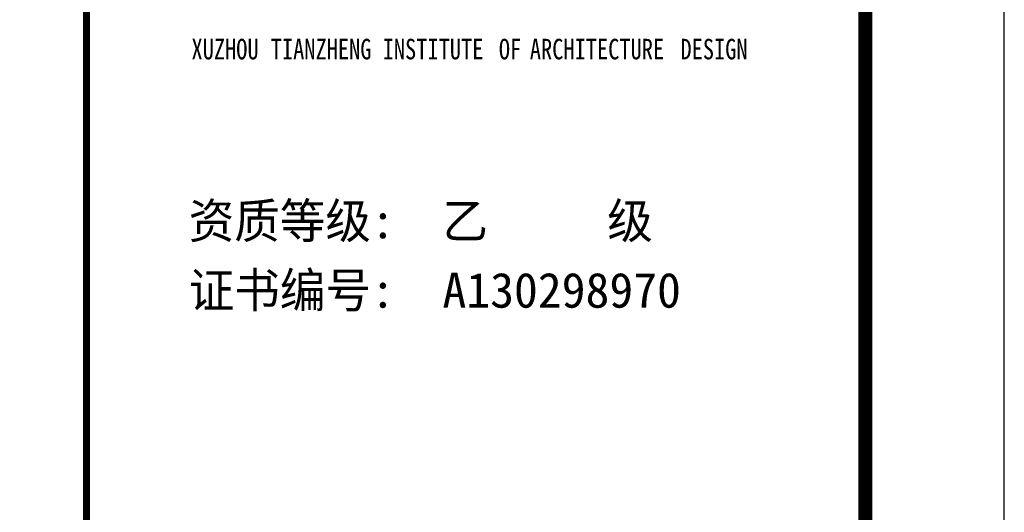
# Model space of a CAD drawing. Extents: x 427948 to 764348, y 274849 to 601549.
# Tile 193 of 212: x 757269 to 764348, y 470140 to 473687. Entities that reach past the tile are written whole.
import ezdxf

# ---------------------------------------------------------------- set-up
doc = ezdxf.new("R2010")
doc.units = 0
doc.header["$LTSCALE"] = 1000
doc.header["$MEASUREMENT"] = 0
doc.layers.get('0').update_dxf_attribs({"linetype": 'CONTINUOUS'})
doc.layers.add('PUB_TITLE', color=4, linetype='CONTINUOUS')
doc.layers.add('TK', color=7, linetype='CONTINUOUS')
doc.styles.add('-宋体', font='txt', dxfattribs={"width": 0.8})
doc.styles.add('黑体', font='simhei.ttf')

# ---------------------------------------------------------------- blocks, each defined once
blk = doc.blocks.new('24')
at = {"color": 4}
blk.add_line((-1110888.9, 145318.9), (-1110888.9, 202718.9), dxfattribs=at)
at = {"layer": 'PUB_TITLE'}
blk.add_line((-1110888.9, 145318.9), (-1110888.9, 202718.9), dxfattribs=at)
at = {"layer": 'PUB_TITLE', "linetype": 'Continuous'}
blk.add_lwpolyline([(-1193988.9, 144318.9), (-1109888.9, 144318.9), (-1109888.9, 203718.9), (-1193988.9, 203718.9)], close=True, dxfattribs=at)
at = {"layer": 'PUB_TITLE', "linetype": 'Continuous', "const_width": 100}
blk.add_lwpolyline([(-1191488.9, 145318.9), (-1110888.9, 145318.9), (-1110888.9, 202718.9), (-1191488.9, 202718.9)], close=True, dxfattribs=at)
at = {"layer": 'PUB_TITLE', "linetype": 'Continuous', "const_width": 80}
blk.add_lwpolyline([(-1110888.9, 145318.9), (-1110888.9, 202718.9)], dxfattribs=at)
at = {"layer": 'PUB_TITLE', "const_width": 50}
blk.add_lwpolyline([(-1116488.9, 145318.9), (-1116488.9, 202718.9)], dxfattribs=at)
at = {"style": '黑体', "width": 0.8}
for s, height, p in [('XUZHOU', 147.86, (-1115733.3, 164670.8)), ('TIANZHENG', 147.86, (-1115163.2, 164670.8)), ('INSTITUTE', 147.86, (-1114358.6, 164670.8)), ('OF', 147.86, (-1113523.2, 164670.8)), ('ARCHITECTURE', 147.864, (-1113300.4, 164670.8)), ('DESIGN', 147.86, (-1112217.4, 164670.8))]:
    blk.add_text(s, height=height, dxfattribs=at).set_placement(p)
at = {"layer": 'TK', "style": '-宋体'}
for s, p in [('资质等级:  乙     级', (-1115753.2, 163382.5)), ('证书编号:  A130298970', (-1115753.2, 162882.9))]:
    blk.add_text(s, height=252, dxfattribs=at).set_placement(p)

msp = doc.modelspace()

# ---------------------------------------------------------------- block references
msp.add_blockref('24', (1874236.9, 308730.5))

doc.saveas('drawing.dxf')
